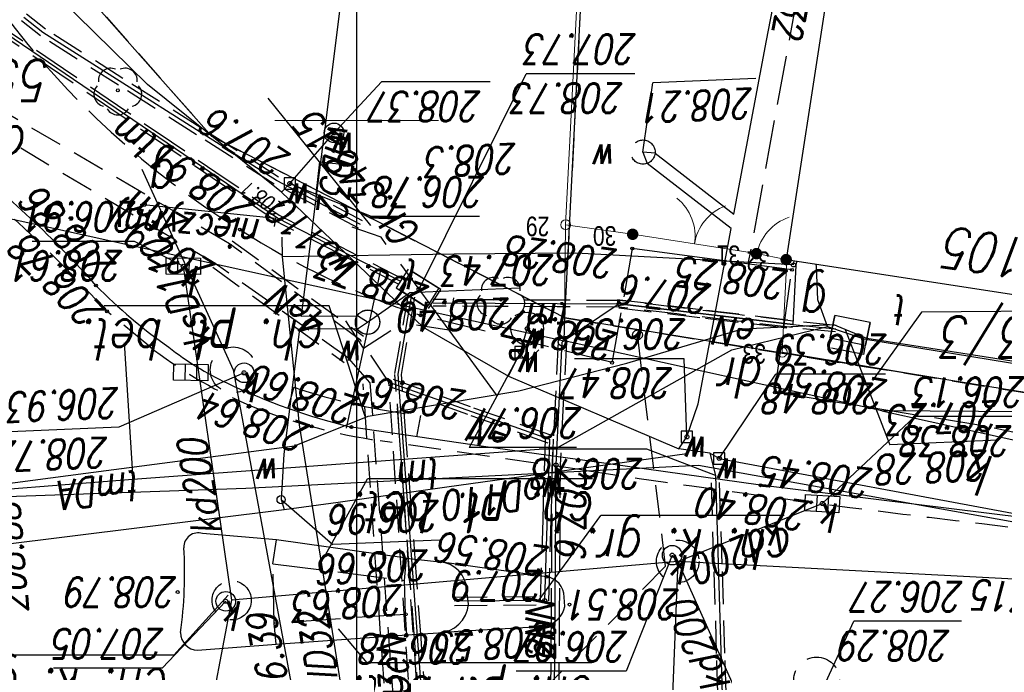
# Model space of a CAD drawing. Extents: x -110 to 11927435, y -6590197 to 5675023.
# Tile 40 of 71: x -59 to -29, y -292 to -272. Entities that reach past the tile are written whole.
import ezdxf
from ezdxf.enums import TextEntityAlignment as Align

# ---------------------------------------------------------------- set-up
doc = ezdxf.new("R2010")
doc.units = 0
doc.header["$PDMODE"] = 33
doc.header["$PDSIZE"] = 0.3
for name, pattern in [('1', [0]), ('KOC', [2, 1.5, -0.5]), ('KOJ', [0]), ('KOU', [1.5, 1, -0.5]), ('UBE', [1.5, 1, -0.5]), ('UBT', [1.5, 1, -0.5]), ('UBW', [1.5, 1, -0.5]), ('UOK', [1.5, 1, -0.5]), ('UOT', [1.5, 1, -0.5]), ('UOW', [1.5, 1, -0.5]), ('UPE', [0]), ('UPG', [0]), ('UPK', [0]), ('UPT', [0]), ('UPW', [0]), ('UXE', [1.5, 1, -0.5]), ('UXK', [1.5, 1, -0.5])]:
    doc.linetypes.add(name, pattern=pattern)
doc.layers.get('0').update_dxf_attribs({"color": 250, "linetype": 'CONTINUOUS', "lineweight": 100})
doc.layers.add('_0', color=7, linetype='CONTINUOUS')
doc.layers.add('KTOK', color=7, linetype='CONTINUOUS', lineweight=20, true_color=0x0a0909)
doc.layers.add('PARSI', color=7, linetype='CONTINUOUS', lineweight=20, true_color=0x0a0909)
for name, color, linetype, lineweight, plot in [('PP$$O', 209, 'CONTINUOUS', 13, False), ('PPZAO', 51, 'CONTINUOUS', 13, False), ('PPZAP', 51, 'CONTINUOUS', 13, False)]:
    doc.layers.add(name, color=color, linetype=linetype, lineweight=lineweight, plot=plot)
doc.styles.add('K1_ACAD', font='romans.shx', dxfattribs={"width": 0.8, "oblique": 12})
doc.styles.add('OPIS_PIK', font='txt', dxfattribs={"width": 0.8, "height": 1.2})
doc.styles.get("Standard").update_dxf_attribs({"font": 'Simplex.SHX', "width": 0.75})
doc.linetypes.add('BGS', pattern='A,3.75,[45,msgB.shx,S=0.625,R=0,X=0,Y=0],3.75', length=7.5)

# ---------------------------------------------------------------- blocks, each defined once
blk = doc.blocks.new('other_WSU')
at = {"linetype": 'Continuous'}
blk.add_circle((0, 0), 0.0450000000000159, dxfattribs=at)
blk = doc.blocks.new('ARM')
at = {"linetype": 'Continuous'}
blk.add_circle((0, 0), 0.125, dxfattribs=at)
blk = doc.blocks.new('other_UGE')
at = {"linetype": 'Continuous'}
blk.add_circle((0, 0), 0.0625, dxfattribs=at)
blk = doc.blocks.new('other_UGG')
at = {"linetype": 'Continuous'}
blk.add_circle((0, 0), 0.0625, dxfattribs=at)
blk = doc.blocks.new('other_KRA')
at = {"linetype": 'Continuous'}
for p, q in [((-0.5249999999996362, -0.25), (-0.5249999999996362, 0.25)), ((-0.5249999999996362, 0.25), (0.5249999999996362, 0.25)), ((-0.1749999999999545, -0.25), (-0.1749999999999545, 0.25)), ((0.1749999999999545, -0.25), (0.1749999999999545, 0.25)), ((0.5249999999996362, 0.25), (0.5249999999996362, -0.25)), ((0.5249999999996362, -0.25), (-0.5249999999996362, -0.25))]:
    blk.add_line(p, q, dxfattribs=at)
blk = doc.blocks.new('other_WLZ')
at = {"linetype": 'Continuous'}
blk.add_circle((0, 0), 0.300000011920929, dxfattribs=at)
blk = doc.blocks.new('other_UGK')
at = {"linetype": 'Continuous'}
blk.add_circle((0, 0), 0.0625, dxfattribs=at)
blk = doc.blocks.new('other_WLD')
at = {"linetype": 'Continuous'}
for p, q in [((0.5000250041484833, 0.3333500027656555), (-0.5000250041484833, 0.3333500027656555)), ((-0.5000250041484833, 0.3333500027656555), (-0.5000250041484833, -0.3333500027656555)), ((0.5000250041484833, -0.3333500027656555), (0.5000250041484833, 0.3333500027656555)), ((-0.5000250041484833, -0.3333500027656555), (0.5000250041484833, -0.3333500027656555))]:
    blk.add_line(p, q, dxfattribs=at)
blk = doc.blocks.new('other_UKW')
at = {"linetype": 'Continuous'}
blk.add_circle((0, 0), 0.375, dxfattribs=at)
blk = doc.blocks.new('other_ZAS')
at = {"linetype": 'Continuous'}
for p, q in [((0.1750000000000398, 0.1750000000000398), (-0.1750000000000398, 0.1750000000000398)), ((-0.1750000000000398, 0.1750000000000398), (-0.1750000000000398, -0.1750000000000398)), ((0.1750000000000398, -0.1750000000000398), (0.1750000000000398, 0.1750000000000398)), ((-0.1750000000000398, -0.1750000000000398), (0.1750000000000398, -0.1750000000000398))]:
    blk.add_line(p, q, dxfattribs=at)
blk = doc.blocks.new('other_HYP')
at = {"linetype": 'Continuous'}
for p, q in [((0, 1), (-0.3535499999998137, 0.6464500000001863)), ((0, 1), (0.3535499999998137, 0.6464500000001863)), ((0, 0.5), (0, 1))]:
    blk.add_line(p, q, dxfattribs=at)
blk.add_circle((0, 0), 0.5, dxfattribs=at)
blk = doc.blocks.new('other_DLI')
at = {"linetype": 'Continuous'}
blk.add_circle((0, 0), 0.0450000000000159, dxfattribs=at)
for centre, radius, start, end in [((0, 0.3750563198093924), 0.375, 30.14012428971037, 149.8598757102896), ((-0.3566585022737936, 0.1158924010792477), 0.375, 102.144465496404, 221.8600234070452), ((0.3566585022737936, 0.1158924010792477), 0.375, 318.1399765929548, 77.85553450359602), ((-0.2204041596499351, -0.3033835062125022), 0.3749999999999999, 174.1481822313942, 293.8542284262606), ((0.220404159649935, -0.3033835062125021), 0.3749999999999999, 246.1457715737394, 5.851817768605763)]:
    blk.add_arc(centre, radius, start, end, dxfattribs=at)
blk = doc.blocks.new('other_PNN')
at = {"linetype": 'Continuous'}
for p, q in [((3.25, 0), (2.542900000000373, 0.7070999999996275)), ((0.75, 0), (5.75, 0)), ((3.25, 0), (2.542900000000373, -0.7070999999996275))]:
    blk.add_line(p, q, dxfattribs=at)
blk = doc.blocks.new('mzsk01')
at = {"layer": 'PARSI'}
for p, q in [((0, -5), (0, 5)), ((5, 0), (-5, 0))]:
    blk.add_line(p, q, dxfattribs=at)
blk = doc.blocks.new('PIK_ZA')
at = {"layer": 'PPZAP'}
blk.add_point((0, 0), dxfattribs=at)
at = {"layer": 'PP$$O', "oblique": 15, "width": 0.8, "flags": 1}
blk.add_attdef('KOD', (1, -1.3), '', height=0.5, dxfattribs=at)
at = {"layer": 'PPZAO', "color": 0, "style": 'OPIS_PIK', "width": 0.8}
blk.add_attdef('NR_PKT', (1, -0.5), '', height=1.2, dxfattribs=at)
blk = doc.blocks.new('bgs')
at = {"layer": 'KTOK', "const_width": 0.35}
blk.add_lwpolyline([(-0.175, 0, 1), (0.175, 0, 1)], format="xyb", close=True, dxfattribs=at)
blk = doc.blocks.new('BGB')
at = {"layer": 'KTOK', "color": 0, "linetype": 'ByBlock', "lineweight": -2}
for centre, start, end in [((-1.836788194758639e-16, 2.999999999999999), 210, 270), ((-9.184668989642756e-16, -3), 89.99999999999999, 150)]:
    blk.add_arc(centre, 3, start, end, dxfattribs=at)
blk = doc.blocks.new('mdcp Łuszczanowiece')
at = {"layer": '_0'}
for p, q in [((6591200, 5674750), (6591200, 5675000)), ((6591183.94, 5674958.88), (6591163.955650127, 5674963.291360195)), ((6591169.33, 5674959.99), (6591193.63, 5674956.04)), ((6591177.42, 5674958.93), (6591183.94, 5674958.88)), ((6591183.94, 5674958.88), (6591193.65, 5674956.74)), ((6591193.65, 5674956.74), (6591193.63, 5674956.04)), ((6591218.2, 5674951.33), (6591193.65, 5674956.74)), ((6591193.63, 5674956.04), (6591187.34, 5674832.27)), ((6591193.63, 5674956.04), (6591204.44, 5674950.48)), ((6591204.44, 5674950.48), (6591213.61, 5674940.08))]:
    blk.add_line(p, q, dxfattribs=at)
at = {"layer": '_0', "linetype": 'UPG'}
for p, q in [((6591190.18, 5674963.49), (6591190.55, 5674972.61)), ((6591203.82, 5674964.68), (6591205.03, 5674970.93)), ((6591190.18, 5674963.49), (6591187.74, 5674968.94)), ((6591200.38, 5674967.88), (6591200.82751342, 5674965.054733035)), ((6591200.82751342, 5674965.054733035), (6591201.74449716, 5674959.315555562)), ((6591190.18, 5674963.49), (6591203.82, 5674964.68)), ((6591174.77, 5674964.3), (6591190.18, 5674963.49)), ((6591190.18, 5674963.49), (6591185.76, 5674961.72)), ((6591201.74449716, 5674959.315555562), (6591202.27, 5674954.17)), ((6591186.639925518, 5674954.418913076), (6591186.623258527, 5674954.294413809)), ((6591186.639925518, 5674954.418913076), (6591193.29412214, 5674954.064153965)), ((6591193.29412214, 5674954.064153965), (6591197.011902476, 5674954.095664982)), ((6591197.011902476, 5674954.095664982), (6591202.27, 5674954.17)), ((6591202.27, 5674954.17), (6591202.27888142, 5674953.573704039)), ((6591202.51, 5674953.24), (6591202.471009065, 5674952.986010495)), ((6591206.614183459, 5674952.556500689), (6591202.471009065, 5674952.986010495))]:
    blk.add_line(p, q, dxfattribs=at)
at = {"layer": '_0', "linetype": 'UPW'}
for p, q in [((6591189.03, 5674960.86), (6591188.7, 5674971.74)), ((6591214.055658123, 5674963.371122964), (6591202.215588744, 5674961.905644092)), ((6591188.91, 5674960.34), (6591173.58466919, 5674963.19643599)), ((6591178.815470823, 5674962.482361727), (6591189.545508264, 5674960.552840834)), ((6591202.215588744, 5674961.905644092), (6591200.568077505, 5674961.675954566)), ((6591202.308496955, 5674961.59923071), (6591202.215588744, 5674961.905644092)), ((6591200.568077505, 5674961.675954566), (6591197.243675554, 5674961.212584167)), ((6591202.226768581, 5674960.204508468), (6591202.308496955, 5674961.59923071)), ((6591203.384580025, 5674961.262729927), (6591217.249839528, 5674961.742912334)), ((6591189.545508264, 5674960.552840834), (6591203.384580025, 5674961.262729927)), ((6591197.243675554, 5674961.212584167), (6591189.905559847, 5674960.190549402)), ((6591189.2, 5674960.18), (6591189.03, 5674960.86)), ((6591188.91, 5674960.34), (6591189.2, 5674960.18)), ((6591189.2, 5674960.18), (6591190.15, 5674960.05)), ((6591190.15, 5674960.05), (6591189.9, 5674959.68)), ((6591195.35, 5674957.82), (6591190.15, 5674960.05)), ((6591201.74802484, 5674956.386976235), (6591202.226768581, 5674960.204508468)), ((6591189.9, 5674959.68), (6591189.5590704, 5674958.66465719)), ((6591189.559070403, 5674958.664657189), (6591188.547292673, 5674953.30643985)), ((6591195.35, 5674957.82), (6591194.99, 5674957.09)), ((6591197.96, 5674956.32), (6591195.35, 5674957.82)), ((6591194.99, 5674957.09), (6591194.78, 5674956.37)), ((6591199.973828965, 5674956.374946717), (6591199.662947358, 5674956.173790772)), ((6591199.973828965, 5674956.374946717), (6591201.74802484, 5674956.386976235)), ((6591197.96, 5674956.32), (6591202.3, 5674952.19)), ((6591199.662947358, 5674956.173790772), (6591199.975536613, 5674955.975647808)), ((6591201.697689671, 5674955.987506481), (6591199.975536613, 5674955.975647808)), ((6591201.306274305, 5674952.871681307), (6591201.697689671, 5674955.987506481)), ((6591188.547292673, 5674953.30643985), (6591191.118035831, 5674951.315835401)), ((6591188.464659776, 5674952.86558311), (6591187.462748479, 5674947.55888225)), ((6591190.874002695, 5674951.000364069), (6591188.464659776, 5674952.86558311)), ((6591200.924831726, 5674949.835567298), (6591201.306274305, 5674952.871681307)), ((6591202.3, 5674952.19), (6591202.04, 5674951.93)), ((6591202.3, 5674952.19), (6591206.39, 5674948.9)), ((6591202.04, 5674951.93), (6591200.69, 5674950.38)), ((6591191.242720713, 5674950.967715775), (6591191.118035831, 5674951.315835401)), ((6591190.874002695, 5674951.000364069), (6591191.242720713, 5674950.967715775)), ((6591200.451223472, 5674946.093672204), (6591200.924831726, 5674949.835567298)), ((6591206.39, 5674948.9), (6591211.37, 5674944.01)), ((6591187.462748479, 5674947.55888225), (6591186.851717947, 5674944.31941752))]:
    blk.add_line(p, q, dxfattribs=at)
at = {"layer": '_0', "linetype": 'UPE'}
for p, q in [((6591193.97, 5674971.87), (6591193.9, 5674960.54)), ((6591194.1, 5674959.75), (6591194.25, 5674964.69)), ((6591194.25, 5674964.69), (6591197.01, 5674964.71)), ((6591193.9, 5674960.54), (6591193.71, 5674956.78)), ((6591199.01, 5674958.01), (6591194.1, 5674959.75)), ((6591191.97, 5674955.61), (6591193.71, 5674956.78)), ((6591186.57, 5674954.44), (6591186.66, 5674956.24)), ((6591186.66, 5674956.24), (6591191.97, 5674955.61)), ((6591186.57, 5674954.44), (6591186.53, 5674954.31)), ((6591199.88, 5674953.18), (6591202.45, 5674951.84)), ((6591202.45, 5674951.84), (6591209.59, 5674947.31)), ((6591209.59, 5674947.31), (6591210.17, 5674946.85))]:
    blk.add_line(p, q, dxfattribs=at)
at = {"layer": '_0', "linetype": 'UPT'}
for p, q in [((6591197.68, 5674971.91), (6591198.73, 5674957.76)), ((6591217.10346168, 5674961.940029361), (6591208.280930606, 5674960.793666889)), ((6591216.317160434, 5674961.713983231), (6591206.838848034, 5674960.977662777)), ((6591206.838848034, 5674960.977662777), (6591193.866666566, 5674960.015600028)), ((6591207.102809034, 5674956.79896525), (6591206.838848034, 5674960.977662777)), ((6591208.280930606, 5674960.793666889), (6591201.896785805, 5674959.957510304)), ((6591184.487214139, 5674956.68123843), (6591164.278617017, 5674960.011332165)), ((6591193.866666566, 5674960.015600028), (6591188.526893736, 5674957.020058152)), ((6591201.896785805, 5674959.957510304), (6591199.64265105, 5674959.048622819)), ((6591199.64265105, 5674959.048622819), (6591195.043822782, 5674958.270059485)), ((6591195.043822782, 5674958.270059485), (6591191.734089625, 5674957.423211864)), ((6591176.563585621, 5674957.901866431), (6591184.396369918, 5674956.675443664)), ((6591198.73, 5674957.76), (6591198.32, 5674955.39)), ((6591191.734089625, 5674957.423211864), (6591188.200452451, 5674956.377839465)), ((6591188.526893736, 5674957.020058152), (6591185.603918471, 5674956.307467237)), ((6591184.435256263, 5674956.870249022), (6591184.296595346, 5674956.183801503)), ((6591184.396369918, 5674956.675443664), (6591185.431567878, 5674956.240214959)), ((6591185.514664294, 5674956.652086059), (6591184.435256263, 5674956.870249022)), ((6591185.603918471, 5674956.307467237), (6591184.487214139, 5674956.68123843)), ((6591185.376003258, 5674955.965639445), (6591185.514664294, 5674956.652086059)), ((6591186.66, 5674956.24), (6591185.35, 5674956.37)), ((6591188.200452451, 5674956.377839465), (6591185.431567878, 5674956.240214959)), ((6591184.296595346, 5674956.183801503), (6591185.376003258, 5674955.965639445)), ((6591185.603918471, 5674956.307467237), (6591185.898445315, 5674955.488984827)), ((6591191.97, 5674955.61), (6591186.66, 5674956.24)), ((6591185.898445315, 5674955.488984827), (6591185.941129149, 5674954.469811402)), ((6591197.66, 5674955.58), (6591191.97, 5674955.61)), ((6591198.65, 5674954.93), (6591202.42, 5674952.99)), ((6591185.941129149, 5674954.469811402), (6591185.944065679, 5674954.399695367)), ((6591202.42, 5674952.99), (6591212.32, 5674946.26))]:
    blk.add_line(p, q, dxfattribs=at)
at = {"layer": '_0', "linetype": 'UBE'}
for p, q in [((6591199.59, 5674958.02), (6591198.59, 5674971.75)), ((6591198.848793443, 5674971.704714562), (6591199.798793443, 5674958.054714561)), ((6591197.851206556, 5674971.635285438), (6591198.801206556, 5674957.985285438)), ((6591198.12, 5674971.59), (6591199.01, 5674958.01)), ((6591193.803002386, 5674965.072772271), (6591193.817002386, 5674967.338772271)), ((6591194.052997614, 5674965.071227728), (6591194.066997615, 5674967.337227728)), ((6591193.789002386, 5674962.806772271), (6591193.803002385, 5674965.072772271)), ((6591194.038997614, 5674962.805227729), (6591194.052997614, 5674965.071227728)), ((6591197.009094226, 5674964.834996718), (6591194.249094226, 5674964.814996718)), ((6591194.125057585, 5674964.693793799), (6591194.050057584, 5674962.223793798)), ((6591197.010905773, 5674964.585003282), (6591194.250905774, 5674964.565003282)), ((6591194.374942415, 5674964.686206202), (6591194.299942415, 5674962.216206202)), ((6591193.775002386, 5674960.540772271), (6591193.789002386, 5674962.806772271)), ((6591194.024997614, 5674960.539227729), (6591194.038997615, 5674962.805227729)), ((6591194.050057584, 5674962.223793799), (6591193.975057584, 5674959.753793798)), ((6591194.299942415, 5674962.216206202), (6591194.224942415, 5674959.746206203)), ((6591193.680159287, 5674958.66630844), (6591193.775159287, 5674960.54630844)), ((6591193.929840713, 5674958.65369156), (6591194.024840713, 5674960.53369156)), ((6591194.141753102, 5674959.867820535), (6591196.596753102, 5674958.997820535)), ((6591194.058246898, 5674959.632179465), (6591196.513246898, 5674958.762179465)), ((6591196.513246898, 5674958.762179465), (6591198.968246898, 5674957.892179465)), ((6591196.596753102, 5674958.997820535), (6591199.051753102, 5674958.127820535)), ((6591193.585159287, 5674956.78630844), (6591193.680159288, 5674958.66630844)), ((6591193.834840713, 5674956.77369156), (6591193.929840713, 5674958.65369156)), ((6591199.01, 5674958.01), (6591199.88, 5674956.72)), ((6591199.59, 5674958.02), (6591200.24, 5674957.28)), ((6591200.24, 5674957.28), (6591204.25, 5674954.43)), ((6591204.394280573, 5674954.487070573), (6591200.381209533, 5674957.404856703)), ((6591199.88, 5674956.72), (6591203.89, 5674953.77)), ((6591189.329727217, 5674956.049129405), (6591186.674727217, 5674956.364129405)), ((6591203.806215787, 5674953.678256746), (6591199.793144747, 5674956.596042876)), ((6591189.300272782, 5674955.800870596), (6591186.645272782, 5674956.115870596)), ((6591191.984727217, 5674955.734129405), (6591189.329727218, 5674956.049129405)), ((6591191.955272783, 5674955.485870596), (6591189.300272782, 5674955.800870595)), ((6591204.25, 5674954.43), (6591211.92, 5674949.87)), ((6591203.89, 5674953.77), (6591211.54, 5674949.29)), ((6591199.82220873, 5674953.069161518), (6591202.39220873, 5674951.729161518)), ((6591199.93779127, 5674953.290838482), (6591202.507791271, 5674951.950838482)), ((6591202.516965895, 5674951.945548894), (6591204.896965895, 5674950.435548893)), ((6591202.383034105, 5674951.734451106), (6591204.763034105, 5674950.224451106)), ((6591204.896965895, 5674950.435548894), (6591207.276965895, 5674948.925548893)), ((6591204.763034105, 5674950.224451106), (6591207.143034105, 5674948.714451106)), ((6591207.276965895, 5674948.925548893), (6591209.656965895, 5674947.415548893)), ((6591207.143034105, 5674948.714451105), (6591209.523034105, 5674947.204451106)), ((6591209.667674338, 5674947.407937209), (6591210.247674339, 5674946.947937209)), ((6591209.512325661, 5674947.21206279), (6591210.092325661, 5674946.75206279))]:
    blk.add_line(p, q, dxfattribs=at)
at = {"layer": '_0', "linetype": 'UXK'}
for q in [(6591197.74, 5674970.91), (6591191.41, 5674956.56)]:
    blk.add_line((6591190.55, 5674963.64), q, dxfattribs=at)
at = {"layer": '_0', "linetype": 'UBW'}
for p, q in [((6591188.657557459, 5674969.016210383), (6591188.740057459, 5674966.296210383)), ((6591188.907442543, 5674969.023789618), (6591188.989942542, 5674966.303789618)), ((6591188.740057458, 5674966.296210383), (6591188.822557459, 5674963.576210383)), ((6591188.989942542, 5674966.303789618), (6591189.072442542, 5674963.583789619)), ((6591188.822557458, 5674963.576210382), (6591188.905057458, 5674960.856210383)), ((6591189.072442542, 5674963.583789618), (6591189.154942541, 5674960.863789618))]:
    blk.add_line(p, q, dxfattribs=at)
at = {"layer": '_0', "linetype": 'UPK'}
for p, q in [((6591203.773933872, 5674957.630654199), (6591201.661194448, 5674969.073383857)), ((6591205.3, 5674954.46), (6591203.82, 5674964.68)), ((6591206.566721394, 5674951.487159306), (6591203.773933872, 5674957.630654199))]:
    blk.add_line(p, q, dxfattribs=at)
at = {"layer": '_0', "linetype": 'UBT'}
for p, q in [((6591197.880274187, 5674967.859742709), (6591198.030274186, 5674965.838314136)), ((6591198.079725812, 5674967.874543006), (6591198.229725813, 5674965.853114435)), ((6591198.030274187, 5674965.838314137), (6591198.180274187, 5674963.816885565)), ((6591198.229725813, 5674965.853114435), (6591198.379725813, 5674963.831685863)), ((6591198.180274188, 5674963.816885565), (6591198.330274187, 5674961.795456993)), ((6591198.379725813, 5674963.831685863), (6591198.529725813, 5674961.810257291)), ((6591198.330274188, 5674961.795456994), (6591198.480274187, 5674959.774028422)), ((6591198.529725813, 5674961.810257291), (6591198.679725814, 5674959.78882872)), ((6591198.480274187, 5674959.774028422), (6591198.630274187, 5674957.75259985)), ((6591198.679725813, 5674959.788828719), (6591198.829725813, 5674957.767400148)), ((6591198.631463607, 5674957.777046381), (6591198.221463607, 5674955.40704638)), ((6591198.828536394, 5674957.742953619), (6591198.418536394, 5674955.372953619)), ((6591185.359875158, 5674956.469511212), (6591186.669875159, 5674956.339511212)), ((6591186.671781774, 5674956.339303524), (6591188.441781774, 5674956.129303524)), ((6591185.340124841, 5674956.270488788), (6591186.650124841, 5674956.140488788)), ((6591186.648218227, 5674956.140696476), (6591188.418218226, 5674955.930696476)), ((6591188.441781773, 5674956.129303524), (6591190.211781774, 5674955.919303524)), ((6591188.418218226, 5674955.930696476), (6591190.188218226, 5674955.720696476)), ((6591190.211781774, 5674955.919303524), (6591191.981781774, 5674955.709303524)), ((6591190.188218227, 5674955.720696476), (6591191.958218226, 5674955.510696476)), ((6591191.969472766, 5674955.51000139), (6591193.866139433, 5674955.50000139)), ((6591191.970527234, 5674955.70999861), (6591193.8671939, 5674955.699998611)), ((6591193.866139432, 5674955.50000139), (6591195.7628061, 5674955.490001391)), ((6591193.8671939, 5674955.699998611), (6591195.763860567, 5674955.689998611)), ((6591195.7628061, 5674955.49000139), (6591197.659472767, 5674955.48000139)), ((6591195.763860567, 5674955.68999861), (6591197.660527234, 5674955.67999861)), ((6591198.604243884, 5674954.841082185), (6591200.489243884, 5674953.871082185)), ((6591198.695756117, 5674955.018917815), (6591200.580756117, 5674954.048917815)), ((6591200.580756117, 5674954.048917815), (6591202.465756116, 5674953.078917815)), ((6591200.489243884, 5674953.871082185), (6591202.374243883, 5674952.901082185)), ((6591202.476219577, 5674953.072700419), (6591204.126219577, 5674951.951033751)), ((6591202.363780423, 5674952.907299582), (6591204.013780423, 5674951.785632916)), ((6591204.126219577, 5674951.951033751), (6591205.776219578, 5674950.829367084)), ((6591204.013780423, 5674951.785632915), (6591205.663780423, 5674950.663966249)), ((6591205.663780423, 5674950.663966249), (6591207.313780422, 5674949.542299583)), ((6591205.776219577, 5674950.829367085), (6591207.426219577, 5674949.707700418)), ((6591207.313780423, 5674949.542299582), (6591208.963780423, 5674948.420632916)), ((6591207.426219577, 5674949.707700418), (6591209.076219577, 5674948.586033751)), ((6591209.076219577, 5674948.586033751), (6591210.726219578, 5674947.464367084)), ((6591208.963780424, 5674948.420632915), (6591210.613780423, 5674947.298966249))]:
    blk.add_line(p, q, dxfattribs=at)
at = {"layer": '_0', "linetype": 'Continuous'}
for p, q in [((6591185.760000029, 5674967.430000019), (6591184.792394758, 5674965.321132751)), ((6591190.349999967, 5674963.300000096), (6591191.761539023, 5674966.849999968)), ((6591191.761539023, 5674966.849999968), (6591195.116371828, 5674966.849999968)), ((6591192.807277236, 5674966.593333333), (6591199.683418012, 5674966.593333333)), ((6591200.560000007, 5674965.549999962), (6591199.683418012, 5674966.593333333)), ((6591203.999999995, 5674964.709999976), (6591205.941539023, 5674966.759999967)), ((6591205.941539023, 5674966.759999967), (6591209.263800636, 5674966.759999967)), ((6591203.930000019, 5674964.52000001), (6591205.588354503, 5674966.363333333)), ((6591205.588354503, 5674966.363333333), (6591211.197837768, 5674966.363333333)), ((6591181.502704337, 5674965.321132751), (6591184.792394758, 5674965.321132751)), ((6591194.450000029, 5674964.709999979), (6591192.533418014, 5674962.083333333)), ((6591201.009999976, 5674963.399999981), (6591199.663418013, 5674960.963333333)), ((6591197.468399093, 5674962.836243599), (6591200.722682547, 5674962.97212914)), ((6591202.308496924, 5674961.59923032), (6591200.722682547, 5674962.97212914)), ((6591186.923934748, 5674962.083333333), (6591192.533418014, 5674962.083333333)), ((6591185.75999999, 5674961.719999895), (6591182.928460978, 5674959.059999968)), ((6591189.029999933, 5674960.86), (6591191.129615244, 5674960.060000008)), ((6591192.787277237, 5674960.963333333), (6591199.663418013, 5674960.963333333)), ((6591188.909999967, 5674960.339999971), (6591187.178460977, 5674957.759999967)), ((6591191.129615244, 5674960.060000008), (6591194.419305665, 5674960.060000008)), ((6591193.270694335, 5674960.009999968), (6591196.560384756, 5674960.009999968)), ((6591194.989999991, 5674957.089999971), (6591196.560384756, 5674960.009999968)), ((6591180.380218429, 5674959.784168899), (6591183.699588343, 5674959.922753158)), ((6591185.059095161, 5674956.396813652), (6591183.699588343, 5674959.922753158)), ((6591189.899999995, 5674959.679999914), (6591189.981539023, 5674957.289999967)), ((6591203.439999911, 5674957.719999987), (6591207.269634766, 5674959.387776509)), ((6591207.269634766, 5674959.387776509), (6591210.589002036, 5674959.526424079)), ((6591179.606199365, 5674959.059999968), (6591182.928460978, 5674959.059999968)), ((6591199.739999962, 5674959.060000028), (6591200.838354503, 5674955.673333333)), ((6591183.823628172, 5674957.759999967), (6591187.178460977, 5674957.759999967)), ((6591189.981539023, 5674957.289999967), (6591193.336371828, 5674957.289999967)), ((6591199.662947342, 5674956.173790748), (6591198.383586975, 5674955.273278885)), ((6591200.838354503, 5674955.673333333), (6591207.714495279, 5674955.673333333)), ((6591198.090000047, 5674955.159999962), (6591194.818460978, 5674948.569999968)), ((6591195.031674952, 5674955.133318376), (6591198.383586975, 5674955.273278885)), ((6591205.300000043, 5674954.460000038), (6591206.791539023, 5674953.699999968)), ((6591206.791539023, 5674953.699999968), (6591209.918373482, 5674953.699999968)), ((6591196.240694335, 5674952.939999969), (6591199.530384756, 5674952.939999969)), ((6591202.039999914, 5674951.929999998), (6591199.530384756, 5674952.939999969)), ((6591191.24272071, 5674950.967715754), (6591190.945794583, 5674948.851803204)), ((6591200.689999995, 5674950.379999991), (6591199.238460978, 5674948.820000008)), ((6591187.789139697, 5674948.719992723), (6591190.945794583, 5674948.851803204)), ((6591195.916199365, 5674948.820000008), (6591199.238460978, 5674948.820000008)), ((6591191.496199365, 5674948.569999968), (6591194.818460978, 5674948.569999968))]:
    blk.add_line(p, q, dxfattribs=at)
at = {"layer": '_0', "linetype": 'KOJ'}
for p, q in [((6591202.46, 5674966.02), (6591198.46, 5674965.74)), ((6591204.86, 5674966.21), (6591202.46, 5674966.02)), ((6591197.5, 5674965.68), (6591196.89, 5674965.62)), ((6591198.46, 5674965.74), (6591197.5, 5674965.68)), ((6591196.89, 5674965.62), (6591194.2, 5674965.47)), ((6591193.63, 5674964.87), (6591193.65, 5674964.58)), ((6591196.58, 5674964.8), (6591196.63, 5674964.38)), ((6591194.19, 5674963.96), (6591197.46, 5674963.5)), ((6591198.47, 5674963.39), (6591197.46, 5674963.5)), ((6591198.47, 5674963.39), (6591202.45, 5674962.83)), ((6591174.49, 5674962.79), (6591187.65, 5674961.16)), ((6591202.45, 5674962.83), (6591204.71, 5674962.64)), ((6591187.65, 5674961.16), (6591192.95, 5674960.41)), ((6591192.95, 5674960.41), (6591196.05, 5674959.99)), ((6591196.05, 5674959.99), (6591200.16, 5674959.38)), ((6591186.69, 5674954.57), (6591191.57, 5674953.92))]:
    blk.add_line(p, q, dxfattribs=at)
at = {"layer": '_0', "linetype": 'KOC'}
for p, q in [((6591202.46, 5674966.02), (6591202.52, 5674965.38)), ((6591198.46, 5674965.74), (6591198.5, 5674965.11)), ((6591198.5, 5674965.11), (6591202.52, 5674965.38)), ((6591202.52, 5674965.38), (6591202.56, 5674963.56)), ((6591198.5, 5674965.11), (6591198.53, 5674964.07)), ((6591198.53, 5674964.07), (6591198.47, 5674963.39)), ((6591202.56, 5674963.56), (6591198.53, 5674964.07)), ((6591202.56, 5674963.56), (6591202.45, 5674962.83)), ((6591171.21, 5674961.4), (6591180.85, 5674959.34)), ((6591198.16, 5674959.68), (6591198.04, 5674959.03)), ((6591180.85, 5674959.34), (6591187.21, 5674958.32)), ((6591201.92, 5674958.16), (6591202.1, 5674958.8)), ((6591187.21, 5674958.32), (6591186.69, 5674954.57)), ((6591191.57, 5674953.92), (6591192.19, 5674957.41)), ((6591192.19, 5674957.41), (6591198.04, 5674955.96)), ((6591186.14432152, 5674944.09769861), (6591188.03203167, 5674954.39124578))]:
    blk.add_line(p, q, dxfattribs=at)
at = {"layer": '_0', "linetype": 'KOU'}
for p, q in [((6591192.97, 5674960.71), (6591199.28, 5674959.8)), ((6591193.63, 5674956.04), (6591169.33, 5674959.99)), ((6591206.35, 5674956.9), (6591207.63, 5674955.84)), ((6591193.63, 5674956.04), (6591190.86, 5674901.7)), ((6591204.44, 5674950.48), (6591193.63, 5674956.04)), ((6591213.61, 5674940.08), (6591204.44, 5674950.48))]:
    blk.add_line(p, q, dxfattribs=at)
at = {"layer": '_0', "linetype": 'UOT'}
for p, q in [((6591184.494022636, 5674957.163976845), (6591184.435256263, 5674956.870249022)), ((6591184.494022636, 5674957.163976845), (6591185.573223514, 5674956.944785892)), ((6591185.514457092, 5674956.65105845), (6591185.573223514, 5674956.944785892)), ((6591184.296802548, 5674956.184829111), (6591184.435256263, 5674956.870249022)), ((6591185.514457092, 5674956.65105845), (6591185.376003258, 5674955.965639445)), ((6591184.296802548, 5674956.184829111), (6591185.376003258, 5674955.965639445)), ((6591197.8, 5674955.75), (6591197.42, 5674955.17)), ((6591198.79, 5674955.12), (6591197.8, 5674955.75)), ((6591197.42, 5674955.17), (6591198.42, 5674954.55)), ((6591198.42, 5674954.55), (6591198.79, 5674955.12))]:
    blk.add_line(p, q, dxfattribs=at)
at = {"layer": '_0', "linetype": '1'}
for p, q in [((6591186.860869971, 5674954.257979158), (6591174.701262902, 5674956.122489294)), ((6591185.482964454, 5674945.262171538), (6591186.860869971, 5674954.257979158))]:
    blk.add_line(p, q, dxfattribs=at)
at = {"layer": '_0', "color": 7, "linetype": 'BGS', "lineweight": 18}
blk.add_line((6591193.6081364, 5674953.186604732), (6591193.639999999, 5674956.07), dxfattribs=at)
at = {"layer": '_0', "linetype": 'UXE'}
for p, q in [((6591199.0986, 5674953.7947), (6591199.2508, 5674953.5706)), ((6591199.2508, 5674953.5706), (6591200.1368, 5674953.2698))]:
    blk.add_line(p, q, dxfattribs=at)
at = {"layer": '_0', "color": 7, "linetype": 'BGS', "lineweight": 20, "flags": 128}
blk.add_lwpolyline([(6591186.840570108, 5674954.266480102), (6591186.983, 5674957.089), (6591170.534, 5674959.82)], dxfattribs=at)
at = {"layer": '_0', "flags": 128}
blk.add_lwpolyline([(6591177.879416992, 5674955.823350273), (6591182.725909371, 5674955.867409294), (6591184.223916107, 5674957.960212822)], dxfattribs=at)
at = {"layer": '_0', "color": 7, "linetype": 'BGS', "lineweight": 18}
for points in [[(6591187.773, 5674954.075), (6591186.864027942, 5674954.257206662)], [(6591191.559, 5674953.483), (6591187.773, 5674954.075)]]:
    blk.add_lwpolyline(points, dxfattribs=at)
at = {"layer": '_0', "color": 7, "linetype": 'BGS', "lineweight": 18, "flags": 128}
blk.add_lwpolyline([(6591190.508, 5674892.725), (6591193.608, 5674953.192), (6591191.559, 5674953.483)], dxfattribs=at)
at = {"layer": '_0', "linetype": 'UOK'}
for centre, radius in [((6591185.932953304, 5674967.11748149), 0.7000163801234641), ((6591203.82, 5674964.68), 0.6), ((6591190.18, 5674963.49), 0.65), ((6591203.773933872, 5674957.630654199), 0.7000106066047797)]:
    blk.add_circle(centre, radius, dxfattribs=at)
at = {"layer": '_0', "linetype": 'UXK'}
blk.add_circle((6591191.41, 5674956.56), 0.149332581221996, dxfattribs=at)
at = {"layer": '_0', "linetype": 'UOW'}
for centre, radius in [((6591199.662947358, 5674956.173790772), 0.370003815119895), ((6591191.242720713, 5674950.967715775), 0.3700015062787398)]:
    blk.add_circle(centre, radius, dxfattribs=at)
at = {"layer": '_0', "linetype": 'KOJ'}
for centre, radius, start, end in [((6591204.840000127, 5674965.670370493), 0.54, 359.9606894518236, 87.87746213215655), ((6591197.545916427, 5674964.711087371), 0.97, 92.7131968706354, 174.7407430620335), ((6591219.309303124, 5674963.832334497), 14.05, 172.4844827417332, 183.1103209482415), ((6591194.436634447, 5674964.674447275), 0.83, 106.5649303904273, 166.3726710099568), ((6591194.279990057, 5674964.583539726), 0.63, 180.3219245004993, 261.7877030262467), ((6591197.52983397, 5674964.397286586), 0.9, 181.1005658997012, 265.5497581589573), ((6591204.850651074, 5674963.04634625), 0.43, 250.9074200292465, 3.153359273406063), ((6591195.463145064, 5674940.073098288), 19.87, 64.65133765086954, 76.32706347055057), ((6591200.130331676, 5674949.812832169), 9.07, 51.79433928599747, 64.95454166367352), ((6591196.176844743, 5674943.395906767), 16.58, 44.66019153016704, 54.77501345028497), ((6591232.406498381, 5674976.839106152), 32.74, 221.7221870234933, 231.8004286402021)]:
    blk.add_arc(centre, radius, start, end, dxfattribs=at)
at = {"layer": '_0', "linetype": 'KOU'}
for centre, radius, start, end in [((6591135.72222369, 5674580.586677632), 384.41, 81.43543890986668, 83.37527435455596), ((6591196.742759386, 5674942.565766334), 17.42, 67.6747066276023, 81.62502038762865), ((6591197.852154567, 5674946.026793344), 13.8, 51.9909525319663, 66.4768708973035), ((6591244.571007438, 5674990.081770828), 50.37, 222.8283960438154, 229.4127178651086)]:
    blk.add_arc(centre, radius, start, end, dxfattribs=at)
at = {"layer": '_0', "linetype": 'KOC'}
for centre, radius, start, end in [((6591195.702760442, 5674939.519494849), 19.65, 71.55471161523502, 83.16886774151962), ((6591190.397283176, 5674932.682567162), 24.5, 57.47538359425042, 71.82335728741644), ((6591189.60745858, 5674930.816735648), 26.5, 36.82468074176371, 58.20454637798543)]:
    blk.add_arc(centre, radius, start, end, dxfattribs=at)
at = {"layer": '_0', "color": 7, "linetype": 'BGS', "lineweight": 18}
blk.add_arc((6591186.296750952, 5674954.383821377), 1.5, 288.6650836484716, 348.6650836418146, dxfattribs=at)
at = {"layer": '_0'}
for name, p in [('other_WSU', (6591194.2, 5674965.47)), ('other_WSU', (6591198.5, 5674965.11)), ('other_WSU', (6591193.49, 5674964.81)), ('other_WLZ', (6591204, 5674964.71)), ('other_UGK', (6591204, 5674964.71)), ('other_UGE', (6591194.25, 5674964.69)), ('other_WSU', (6591205.47, 5674964.43)), ('other_WSU', (6591194.19, 5674963.96)), ('other_WLZ', (6591190.35, 5674963.3)), ('other_UGK', (6591190.35, 5674963.3)), ('other_UGK', (6591185.76, 5674961.72)), ('other_WSU', (6591186.11, 5674961.68)), ('other_WSU', (6591187.65, 5674961.16)), ('other_UGE', (6591193.9, 5674960.54)), ('other_UGE', (6591188.91, 5674960.34)), ('other_UGE', (6591189.9, 5674959.68)), ('other_WSU', (6591200.16, 5674959.38)), ('other_WSU', (6591201.37, 5674959.36)), ('other_WSU', (6591200.09, 5674958.67)), ('other_WSU', (6591187.21, 5674958.32)), ('other_WLZ', (6591203.44, 5674957.72)), ('other_UGK', (6591203.44, 5674957.72)), ('other_WSU', (6591192.19, 5674957.41)), ('other_HYP', (6591194.78, 5674956.37)), ('other_UGE', (6591194.99, 5674957.09)), ('other_UGE', (6591194.78, 5674956.37)), ('other_DLI', (6591195.59, 5674955.48)), ('other_WSU', (6591198.04, 5674955.96)), ('other_WSU', (6591207.63, 5674955.84)), ('other_UGE', (6591191.97, 5674955.61)), ('other_UGE', (6591198.09, 5674955.16)), ('other_WSU', (6591207.97, 5674955.05)), ('other_WSU', (6591186.69, 5674954.57)), ('other_UGK', (6591205.3, 5674954.46)), ('other_WSU', (6591191.57, 5674953.92)), ('other_WSU', (6591203.57, 5674953.34)), ('other_UGE', (6591202.04, 5674951.93)), ('other_WLZ', (6591200.69, 5674950.38)), ('other_UGE', (6591200.69, 5674950.38)), ('other_DLI', (6591207.3, 5674949.08))]:
    blk.add_blockref(name, p, dxfattribs=at)
at = {"layer": '_0', "color": 253}
for name, p in [('other_WSU', (6591194.2, 5674965.47)), ('other_WSU', (6591198.5, 5674965.11)), ('other_WSU', (6591193.49, 5674964.81)), ('other_WLZ', (6591204, 5674964.71)), ('other_UGK', (6591204, 5674964.71)), ('other_UGE', (6591194.25, 5674964.69)), ('other_WSU', (6591205.47, 5674964.43)), ('other_WSU', (6591194.19, 5674963.96)), ('other_WLZ', (6591190.35, 5674963.3)), ('other_UGK', (6591190.35, 5674963.3)), ('other_UGK', (6591185.76, 5674961.72)), ('other_WSU', (6591186.11, 5674961.68)), ('other_WSU', (6591187.65, 5674961.16)), ('other_UGE', (6591193.9, 5674960.54)), ('other_UGE', (6591188.91, 5674960.34)), ('other_UGE', (6591189.9, 5674959.68)), ('other_WSU', (6591200.16, 5674959.38)), ('other_WSU', (6591201.37, 5674959.36)), ('other_WSU', (6591200.09, 5674958.67)), ('other_WSU', (6591187.21, 5674958.32)), ('other_WLZ', (6591203.44, 5674957.72)), ('other_UGK', (6591203.44, 5674957.72)), ('other_WSU', (6591192.19, 5674957.41)), ('other_HYP', (6591194.78, 5674956.37)), ('other_UGE', (6591194.99, 5674957.09)), ('other_UGE', (6591194.78, 5674956.37)), ('other_DLI', (6591195.59, 5674955.48)), ('other_WSU', (6591198.04, 5674955.96)), ('other_WSU', (6591207.63, 5674955.84)), ('other_UGE', (6591191.97, 5674955.61)), ('other_UGE', (6591198.09, 5674955.16)), ('other_WSU', (6591207.97, 5674955.05)), ('other_WSU', (6591186.69, 5674954.57)), ('other_UGK', (6591205.3, 5674954.46)), ('other_WSU', (6591191.57, 5674953.92)), ('other_WSU', (6591203.57, 5674953.34)), ('other_UGE', (6591202.04, 5674951.93)), ('other_WLZ', (6591200.69, 5674950.38)), ('other_UGE', (6591200.69, 5674950.38)), ('other_DLI', (6591207.3, 5674949.08))]:
    blk.add_blockref(name, p, dxfattribs=at)
at = {"layer": '_0'}
for name, p, rotation in [('other_KRA', (6591185.76, 5674961.72), 356.7199999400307), ('ARM', (6591202.308496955, 5674961.59923071), 2.391157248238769), ('other_ZAS', (6591188.91, 5674960.34), 269.9999974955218), ('other_ZAS', (6591189.9, 5674959.68), 269.9999974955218), ('other_PNN', (6591199.0986, 5674953.7947), 77.71839028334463), ('other_PNN', (6591199.0986, 5674953.7947), 126.2360106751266), ('other_KRA', (6591205.069, 5674957.705), 359.1937051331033), ('other_ZAS', (6591194.99, 5674957.09), 269.9999974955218), ('ARM', (6591193.71, 5674956.78), 348.6199998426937), ('other_UKW', (6591199.662947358, 5674956.173790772), 2.391102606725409), ('other_WLD', (6591198.09, 5674955.16), 327.6799990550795), ('other_KRA', (6591205.3, 5674954.46), 359.4799999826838), ('other_UGG', (6591186.639925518, 5674954.418913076), 2.390829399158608), ('other_PNN', (6591199.0986, 5674953.7947), 308.8889704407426), ('other_UGG', (6591206.494077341, 5674952.568951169), 2.391949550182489), ('other_ZAS', (6591202.04, 5674951.93), 269.9999974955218)]:
    blk.add_blockref(name, p, dxfattribs=dict(at, rotation=rotation))
at = {"layer": '_0', "color": 253}
for name, p, rotation in [('other_KRA', (6591185.76, 5674961.72), 356.7199999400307), ('ARM', (6591202.308496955, 5674961.59923071), 2.391157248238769), ('other_ZAS', (6591188.91, 5674960.34), 269.9999974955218), ('other_ZAS', (6591189.9, 5674959.68), 269.9999974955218), ('other_PNN', (6591199.0986, 5674953.7947), 77.71839028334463), ('other_PNN', (6591199.0986, 5674953.7947), 126.2360106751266), ('other_KRA', (6591205.069, 5674957.705), 359.1937051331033), ('other_ZAS', (6591194.99, 5674957.09), 269.9999974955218), ('ARM', (6591193.71, 5674956.78), 348.6199998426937), ('other_UKW', (6591199.662947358, 5674956.173790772), 2.391102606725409), ('other_WLD', (6591198.09, 5674955.16), 327.6799990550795), ('other_KRA', (6591205.3, 5674954.46), 359.4799999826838), ('other_UGG', (6591186.639925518, 5674954.418913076), 2.390829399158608), ('other_PNN', (6591199.0986, 5674953.7947), 308.8889704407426), ('other_UGG', (6591206.494077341, 5674952.568951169), 2.391949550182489), ('other_ZAS', (6591202.04, 5674951.93), 269.9999974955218)]:
    blk.add_blockref(name, p, dxfattribs=dict(at, rotation=rotation))
at = {"layer": '_0', "xscale": 0.5, "yscale": 0.5, "zscale": 0.5}
for p, values in [((6591186.983, 5674957.089, 208.373), {'NR_PKT': '33'}), ((6591186.864027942, 5674954.257206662, 208.211), {'NR_PKT': '32'}), ((6591187.773, 5674954.075, 208.258), {'NR_PKT': '31'}), ((6591191.559, 5674953.483, 208.201), {'NR_PKT': '30'}), ((6591193.608, 5674953.192, 208.284), {'NR_PKT': '29'})]:
    blk.add_blockref('PIK_ZA', p, dxfattribs=at).add_auto_attribs(values)
at = {"layer": '_0', "color": 7, "linetype": 'BGS', "lineweight": 18, "xscale": 0.5, "yscale": 0.5, "zscale": 0.5}
for p in [(6591186.864027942, 5674954.257206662), (6591187.773, 5674954.075), (6591191.559, 5674953.483)]:
    blk.add_blockref('bgs', p, dxfattribs=at)
at = {"layer": '_0', "xscale": 0.5, "yscale": 0.5, "zscale": 0.5}
blk.add_blockref('bgs', (6591187.773, 5674954.075), dxfattribs=at)
at = {"layer": '_0', "color": 7, "linetype": 'BGS', "lineweight": 18, "xscale": 0.5, "yscale": 0.5, "zscale": 0.5, "rotation": 81.11287780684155}
blk.add_blockref('BGB', (6591189.666, 5674953.779), dxfattribs=at)
at = {"layer": '_0', "color": 253, "xscale": 0.5, "yscale": 0.5, "zscale": 0.5}
blk.add_blockref('mzsk01', (6591200, 5674950), dxfattribs=at)
at = {"layer": '_0', "style": 'K1_ACAD', "oblique": 12, "width": 0.8}
for s, p in [('ch. pł. bet.', (6591200.13, 5674968.26)), ('ch. k. gr.', (6591192.98, 5674963.75)), ('ch. pł. bet.', (6591200.11, 5674962.63))]:
    blk.add_text(s, height=1.25, dxfattribs=at).set_placement(p, align=Align.TOP_RIGHT)
for s, height, rotation, p in [('206.39', 0.8999999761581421, 280.4617572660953, (6591201.875381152, 5674968.355669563)), ('kd200', 0.8999999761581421, 293.3399969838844, (6591188.54, 5674967.28)), ('3eN', 0.8999999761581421, 273.7496620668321, (6591198.38153401, 5674967.59940237)), ('glD32', 0.8999999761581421, 279.0820249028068, (6591200.485126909, 5674967.666611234)), ('2eN', 0.8999999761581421, 269.6499981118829, (6591193.94, 5674966.54)), ('eN', 0.8999999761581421, 269.6499981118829, (6591193.94, 5674966.54)), ('208.53', 0.8999999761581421, 3.179989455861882, (6591194.2, 5674965.47)), ('kd 315', 0.8999999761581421, 356.9900003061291, (6591177.671404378, 5674964.232512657)), ('kd200', 0.8999999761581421, 21.94000559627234, (6591187.08, 5674962.24)), ('207.6', 0.8999999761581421, 89.64999310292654, (6591193.9, 5674960.54)), ('kd200', 0.8999999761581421, 278.8900009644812, (6591204.14, 5674962.62)), ('208.40', 0.8999999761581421, 352.1999999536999, (6591186.11, 5674961.68)), ('woD110', 0.8999999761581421, 7.931560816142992, (6591193.646020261, 5674960.823337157)), ('tmDA', 0.8999999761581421, 7.467435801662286, (6591206.659087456, 5674960.706488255)), ('tm', 0.8999999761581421, 6.476457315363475, (6591197.456616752, 5674960.322693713)), ('w', 0.8999999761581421, 2.39121188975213, (6591202.349337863, 5674960.331607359)), ('eN', 0.8999999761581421, 340.4867523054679, (6591195.14252475, 5674959.38055131)), ('208.64', 0.8999999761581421, 341.2500003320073, (6591201.37, 5674959.36)), ('w', 0.8999999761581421, 2.391102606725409, (6591199.79014638, 5674956.720293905)), ('ksD110', 0.8999999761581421, 294.4460163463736, (6591204.328725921, 5674956.748092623)), ('eN', 0.8999999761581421, 353.1999998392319, (6591187.73, 5674956.11)), ('tm', 0.8999999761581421, 359.7199999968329, (6591193.46, 5674955.6)), ('4eN', 0.8999999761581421, 323.6595379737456, (6591200.76621391, 5674956.06804712)), ('208.78', 0.8999999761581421, 314.4500011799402, (6591207.63, 5674955.84)), ('g', 1.25, 2.390911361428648, (6591185.536010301, 5674954.988771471)), ('207.9', 0.8999999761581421, 329.300000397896, (6591204.25, 5674954.43)), ('207.43', 0.8999999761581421, 0.4949328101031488, (6591193.933031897, 5674954.12614434)), ('wo110', 0.8999999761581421, 316.4099990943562, (6591199.91, 5674954.46)), ('105', 1.25, 351.2824306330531, (6591179.351644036, 5674953.638151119)), ('GK.348.15', 0.8999999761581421, 310.689374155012, (6591198.000232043, 5674953.431873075)), ('nieczynny', 0.8999999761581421, 355.002057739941, (6591202.892439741, 5674953.032356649)), ('2tm', 0.8999999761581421, 329.6458675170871, (6591205.07318259, 5674953.07710353)), ('g', 1.25, 2.391894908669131, (6591205.461057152, 5674951.192042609)), ('208.3', 0.8999999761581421, 2.391129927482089, (6591195.097047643, 5674950.713276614)), ('w', 0.8999999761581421, 2.391047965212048, (6591192.062893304, 5674950.712470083)), ('tm', 0.8999999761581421, 325.7700015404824, (6591205.99, 5674950.57))]:
    blk.add_text(s, height=height, rotation=rotation, dxfattribs=at).set_placement(p)
for s, height, p in [('ch. k. gr.', 1.25, (6591205.7, 5674966.78)), ('206.78', 0.8999999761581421, (6591191.21, 5674960.36)), ('ch. pł. bet.', 1.25, (6591200.95, 5674956.09))]:
    blk.add_text(s, height=height, dxfattribs=at).set_placement(p)
for s, height, p in [('206.38', 0.8999999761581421, (6591196.468214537, 5674966.616221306)), ('208.29', 0.8999999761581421, (6591181.824243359, 5674966.52113272)), ('206.97', 0.8999999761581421, (6591191.681154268, 5674966.549999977)), ('207.05', 0.8999999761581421, (6591205.861154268, 5674966.459999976)), ('206.27', 0.8999999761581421, (6591181.422319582, 5674965.02113276)), ('207.9', 0.8999999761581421, (6591194.25, 5674964.69)), ('208.38', 0.8999999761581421, (6591179.927738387, 5674960.259999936)), ('206.13', 0.8999999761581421, (6591179.52581461, 5674958.759999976)), ('208.48', 0.8999999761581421, (6591184.145167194, 5674958.959999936)), ('dr', 1.25, (6591187.496761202, 5674958.504140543)), ('208.47', 0.8999999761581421, (6591190.303078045, 5674958.489999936)), ('553/3', 1.25, (6591177.681151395, 5674957.24958636)), ('206.39', 0.8999999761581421, (6591183.743243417, 5674957.459999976)), ('e', 0.8999999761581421, (6591194.75, 5674957.6)), ('206.55', 0.8999999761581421, (6591189.901154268, 5674956.989999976)), ('t', 0.8999999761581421, (6591198.09, 5674955.16)), ('208.61', 0.8999999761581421, (6591207.113078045, 5674954.899999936)), ('206.91', 0.8999999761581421, (6591206.711154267, 5674953.399999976)), ('dr', 1.25, (6591210.028544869, 5674951.43469429)), ('208.73', 0.8999999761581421, (6591191.817738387, 5674949.769999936)), ('552/1', 1.25, (6591209.352140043, 5674949.400697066)), ('207.73', 0.8999999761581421, (6591191.415814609, 5674948.269999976))]:
    blk.add_text(s, height=height, dxfattribs=at).set_placement(p, align=Align.TOP_LEFT)
for s, p in [('k', (6591204, 5674964.71)), ('k', (6591190.35, 5674963.3)), ('k', (6591185.76, 5674961.72)), ('w', (6591188.91, 5674960.34)), ('w', (6591189.9, 5674959.68)), ('206.77', (6591196.48, 5674958.81)), ('k', (6591203.44, 5674957.72)), ('w', (6591194.99, 5674957.09)), ('w', (6591194.78, 5674956.37)), ('k', (6591205.3, 5674954.46)), ('206.78', (6591199.45, 5674951.74)), ('w', (6591202.04, 5674951.93)), ('w', (6591200.69, 5674950.38)), ('208.37', (6591199.56, 5674949.12))]:
    blk.add_text(s, height=0.8999999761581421, dxfattribs=at).set_placement(p, align=Align.RIGHT)
blk.add_text('208.51', height=0.8999999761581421, dxfattribs=at).set_placement((6591193.49, 5674964.81), align=Align.MIDDLE_RIGHT)
for s, height, rotation, p in [('208.63', 0.8999999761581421, 3.840004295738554, (6591198.5, 5674965.11)), ('208.88', 0.8999999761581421, 274.5700019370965, (6591210.94, 5674965.12)), ('208.66', 0.8999999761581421, 2.391047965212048, (6591197.739594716, 5674964.048613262)), ('208.56', 0.8999999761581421, 351.9599999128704, (6591194.19, 5674963.96)), ('206.96', 0.8999999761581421, 2.391047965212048, (6591197.400600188, 5674962.533151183)), ('208.28', 0.8999999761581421, 2.390720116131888, (6591180.651420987, 5674960.996537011)), ('208.72', 0.899999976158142, 2.391812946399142, (6591207.5408142, 5674960.600149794)), ('207.23', 0.8999999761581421, 2.390720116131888, (6591180.312417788, 5674959.481076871)), ('208.60', 0.8999999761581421, 341.5399999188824, (6591200.16, 5674959.38)), ('206.93', 0.899999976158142, 2.391812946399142, (6591207.201839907, 5674959.084683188)), ('208.57', 0.8999999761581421, 346.0699999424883, (6591192.19, 5674957.41)), ('t', 0.8999999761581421, 2.390829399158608, (6591183.130047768, 5674956.246567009)), ('208.73', 0.8999999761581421, 340.0799991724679, (6591198.04, 5674955.96)), ('208.25', 0.8999999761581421, 352.4100000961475, (6591186.87750814, 5674955.505875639)), ('208.86', 0.8999999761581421, 313.5899984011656, (6591207.97, 5674955.05)), ('208.91', 0.8999999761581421, 324.5699987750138, (6591203.57, 5674953.34)), ('wlD32', 0.8999999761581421, 82.84521223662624, (6591199.963430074, 5674950.147538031)), ('208.1', 0.449999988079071, 325.7700015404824, (6591202.42, 5674952.99)), ('207.6', 0.8999999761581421, 327.5800016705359, (6591202.45, 5674951.84)), ('wlD32', 0.8999999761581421, 79.31222858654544, (6591185.882124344, 5674944.740706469))]:
    blk.add_text(s, height=height, rotation=rotation, dxfattribs=at).set_placement(p, align=Align.TOP_LEFT)
blk.add_text('208.79', height=0.8999999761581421, dxfattribs=at).set_placement((6591205.47, 5674964.43), align=Align.MIDDLE_LEFT)
blk.add_text('ch. k.', height=1.25, rotation=352.0599998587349, dxfattribs=at).set_placement((6591179.77, 5674961.02), align=Align.MIDDLE)
for s, rotation, p in [('208.45', 352.9499999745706, (6591187.65, 5674961.16)), ('208.65', 351.2500000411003, (6591200.09, 5674958.67)), ('208.50', 350.8900004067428, (6591187.21, 5674958.32)), ('208.40', 2.391020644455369, (6591198.654783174, 5674956.485648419)), ('207.6', 353.1999998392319, (6591191.97, 5674955.61)), ('208.21', 2.391075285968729, (6591191.216989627, 5674950.064172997))]:
    blk.add_text(s, height=0.8999999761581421, rotation=rotation, dxfattribs=at).set_placement(p, align=Align.TOP_RIGHT)
blk.add_text('208.28', height=0.8999999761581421, rotation=352.4100000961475, dxfattribs=at).set_placement((6591195.351739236, 5674953.519694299), align=Align.RIGHT)

msp = doc.modelspace()

# ---------------------------------------------------------------- block references
at = {"layer": '_0', "linetype": 'ByBlock', "lineweight": 9, "rotation": 180}
msp.add_blockref('mdcp Łuszczanowiece', (6591151.409058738, 5674674.849254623), dxfattribs=at)

doc.saveas('drawing.dxf')
